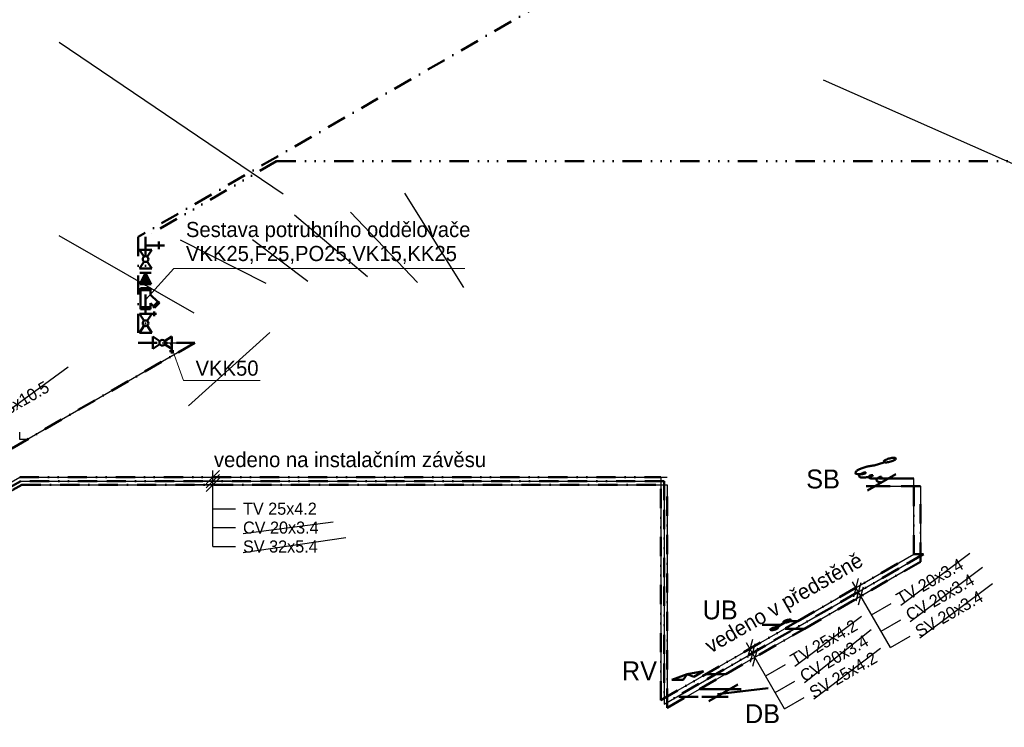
# Model space of a CAD drawing. Header units: millimetres. Extents: x -300186 to 535068, y -28581 to 763298.
# Tile 246 of 256: x -1755 to 4754, y 164615 to 169295. Entities that reach past the tile are written whole.
import ezdxf
from ezdxf.enums import TextEntityAlignment as Align

# ---------------------------------------------------------------- set-up
doc = ezdxf.new("R2010")
doc.units = ezdxf.units.MM
doc.header["$LTSCALE"] = 10
for name, pattern in [('DASHDOT', [25.4, 12.7, -6.35, 0, -6.35]), ('DIVIDE', [31.75, 12.7, -6.35, 0, -6.35, 0, -6.35]), ('DIVIDE3', [50.8, 12.7, -6.35, 12.7, -6.35, 0, -6.35, 0, -6.35]), ('DIVIDE5', [38.1, 12.7, -6.35, 0, -6.35, 0, -6.35, 0, -6.35])]:
    doc.linetypes.add(name, pattern=pattern)
doc.layers.add('netisk', color=30, linetype='Continuous', plot=False)
for name, color, linetype in [('ZTI-DPS-potr_cirkulace-popis', 7, 'Continuous'), ('ZTI-DPS-potr_studena-popis', 7, 'Continuous'), ('ZTI-DSP-armatury-odkaz', 7, 'Continuous'), ('ZTI-DSP-armatury-popis', 7, 'Continuous')]:
    doc.layers.add(name, color=color, linetype=linetype)
for name, color, linetype, lineweight in [('ZTI-DSP-armatury', 7, 'Continuous', 50), ('ZTI-DSP-potr_cirkulace', 21, 'DIVIDE3', 50), ('ZTI-DSP-potr_pozarni', 142, 'DIVIDE5', 50), ('ZTI-DSP-potr_studena', 5, 'DASHDOT', 50), ('ZTI-DSP-potr_tepla', 20, 'DIVIDE', 50), ('ZTI-DSP-zar_predmety_ozn', 7, 'Continuous', 50)]:
    doc.layers.add(name, color=color, linetype=linetype, lineweight=lineweight)
doc.styles.add('laplan', font='txt', dxfattribs={"height": 2})
doc.styles.add('laplan N', font='txt')
doc.styles.add('pivovarska', font='txt')
doc.dimstyles.new('pivovarska_100', dxfattribs={"dimscale": 100, "dimtxt": 2, "dimasz": 1.5, "dimexe": 2, "dimexo": 0, "dimgap": 1, "dimtad": 1, "dimdec": 0, "dimzin": 1, "dimtxsty": 'pivovarska', "dimblk": 'OBLIQUE', "dimcen": 2, "dimclrd": 256, "dimclre": 256, "dimclrt": 256, "dimadec": 0, "dimazin": 0, "dimtfac": 1, "dimtdec": 0, "dimtmove": 1, "dimatfit": 0, "dimfxl": 3, "dimfxlon": 1, "dimlwd": 13, "dimlwe": 13, "dimarcsym": 0})

# ---------------------------------------------------------------- blocks, each defined once
blk = doc.blocks.new('*U1481', base_point=(255600.2, 191413.6))
at = {"color": 0, "linetype": 'Continuous'}
for p, q in [((255656.6, 191514.3), (255650.2, 191511.9)), ((255663.4, 191516.4), (255656.6, 191514.3)), ((255670.4, 191518.3), (255663.4, 191516.4)), ((255677.4, 191519.8), (255670.4, 191518.3)), ((255684.1, 191521), (255677.4, 191519.8)), ((255690.4, 191521.6), (255684.1, 191521)), ((255696.1, 191521.9), (255690.4, 191521.6)), ((255701, 191521.6), (255696.1, 191521.9)), ((255704.9, 191521), (255701, 191521.6)), ((255707.8, 191519.8), (255704.9, 191521)), ((255707.4, 191511.9), (255709.3, 191514.3)), ((255709.5, 191518.3), (255707.8, 191519.8)), ((255709.3, 191514.3), (255710, 191516.4)), ((255710, 191516.4), (255709.5, 191518.3)), ((255476, 191449.4), (255470.7, 191446.9)), ((255481.7, 191451.7), (255476, 191449.4)), ((255487.6, 191454), (255481.7, 191451.7)), ((255493.7, 191456.2), (255487.6, 191454)), ((255500.1, 191458.3), (255493.7, 191456.2)), ((255506.5, 191460.3), (255500.1, 191458.3)), ((255513.1, 191462.1), (255506.5, 191460.3)), ((255519.7, 191463.7), (255513.1, 191462.1)), ((255526.2, 191465.2), (255519.7, 191463.7)), ((255532.7, 191466.5), (255526.2, 191465.2)), ((255539.1, 191467.7), (255532.7, 191466.5)), ((255545.4, 191468.6), (255539.1, 191467.7)), ((255545.4, 191468.6), (255552.1, 191469.5)), ((255545.4, 191468.6), (255545.4, 191468.6)), ((255552.1, 191469.5), (255559.2, 191470.5)), ((255559.2, 191470.5), (255566.3, 191471.8)), ((255566.3, 191471.8), (255573.6, 191473.4)), ((255573.6, 191473.4), (255581, 191475.1)), ((255581, 191475.1), (255588.3, 191477)), ((255588.3, 191477), (255595.6, 191479)), ((255595.6, 191479), (255602.8, 191481.3)), ((255602.8, 191481.3), (255609.9, 191483.6)), ((255609.9, 191483.6), (255616.7, 191486.1)), ((255616.7, 191486.1), (255623.3, 191488.7)), ((255623.3, 191488.7), (255629.5, 191491.4)), ((255629.5, 191491.4), (255632.9, 191492.9)), ((255630.3, 191499.1), (255629.6, 191496.9)), ((255629.6, 191496.9), (255630.1, 191495)), ((255630.1, 191495), (255631.8, 191493.5)), ((255632.2, 191501.5), (255630.3, 191499.1)), ((255631.8, 191493.5), (255634.6, 191492.4)), ((255635.3, 191504), (255632.2, 191501.5)), ((255634.6, 191492.4), (255638.6, 191491.7)), ((255639.4, 191506.7), (255635.3, 191504)), ((255638.6, 191491.7), (255643.4, 191491.5)), ((255644.4, 191509.3), (255639.4, 191506.7)), ((255643.4, 191491.5), (255649.1, 191491.7)), ((255650.2, 191511.9), (255644.4, 191509.3)), ((255649.1, 191491.7), (255655.4, 191492.4)), ((255655.4, 191492.4), (255662.2, 191493.5)), ((255662.2, 191493.5), (255669.1, 191495)), ((255669.1, 191495), (255676.1, 191496.9)), ((255676.1, 191496.9), (255682.9, 191499.1)), ((255682.9, 191499.1), (255689.3, 191501.5)), ((255689.3, 191501.5), (255695.1, 191504)), ((255695.1, 191504), (255700.2, 191506.7)), ((255700.2, 191506.7), (255704.3, 191509.3)), ((255704.3, 191509.3), (255707.4, 191511.9)), ((255442.6, 191425.6), (255442.2, 191423.6)), ((255442.2, 191423.6), (255442.3, 191421.7)), ((255442.3, 191421.7), (255443, 191420)), ((255443.7, 191427.7), (255442.6, 191425.6)), ((255443, 191420), (255444.2, 191418.5)), ((255445.3, 191429.9), (255443.7, 191427.7)), ((255444.2, 191418.5), (255446, 191417.1)), ((255447.4, 191432.2), (255445.3, 191429.9)), ((255446, 191417.1), (255448.4, 191415.9)), ((255450.1, 191434.6), (255447.4, 191432.2)), ((255448.4, 191415.9), (255451.3, 191415)), ((255453.3, 191437), (255450.1, 191434.6)), ((255451.3, 191415), (255454.7, 191414.2)), ((255457, 191439.5), (255453.3, 191437)), ((255454.7, 191414.2), (255458.5, 191413.6)), ((255461.1, 191442), (255457, 191439.5)), ((255458.5, 191413.6), (255462.8, 191413.3)), ((255465.7, 191444.5), (255461.1, 191442)), ((255462.8, 191413.3), (255467.6, 191413.1)), ((255470.7, 191446.9), (255465.7, 191444.5)), ((255467.6, 191413.1), (255472.7, 191413.2)), ((255468, 191402.3), (255467.8, 191400.5)), ((255467.8, 191400.5), (255468.1, 191398.7)), ((255468.8, 191404.4), (255468, 191402.3)), ((255468.1, 191398.7), (255469, 191397.1)), ((255470.2, 191406.5), (255468.8, 191404.4)), ((255469, 191397.1), (255470.4, 191395.7)), ((255472.1, 191408.7), (255470.2, 191406.5)), ((255470.4, 191395.7), (255472.3, 191394.5)), ((255474.5, 191410.9), (255472.1, 191408.7)), ((255472.3, 191394.5), (255474.8, 191393.4)), ((255472.7, 191413.2), (255478.2, 191413.5)), ((255477.4, 191413.3), (255474.5, 191410.9)), ((255474.8, 191393.4), (255477.8, 191392.5)), ((255480.8, 191415.7), (255477.4, 191413.3)), ((255477.8, 191392.5), (255481.2, 191391.9)), ((255478.2, 191413.5), (255483.9, 191414)), ((255484.6, 191418.1), (255480.8, 191415.7)), ((255481.2, 191391.9), (255485.1, 191391.4)), ((255483.9, 191414), (255489.9, 191414.8)), ((255488.9, 191420.5), (255484.6, 191418.1)), ((255485.1, 191391.4), (255489.4, 191391.1)), ((255489.1, 191420.6), (255488.9, 191420.5)), ((255490, 191421), (255489.1, 191420.6)), ((255489.4, 191391.1), (255494.1, 191391.1)), ((255489.9, 191414.8), (255493.7, 191415.3)), ((255490.9, 191421.4), (255490, 191421)), ((255491.9, 191421.9), (255490.9, 191421.4)), ((255493, 191422.3), (255491.9, 191421.9)), ((255494.1, 191422.7), (255493, 191422.3)), ((255493.7, 191415.3), (255494.9, 191415.5)), ((255495.2, 191423.1), (255494.1, 191422.7)), ((255494.1, 191391.1), (255499.2, 191391.2)), ((255494.9, 191415.5), (255496, 191415.7)), ((255496.4, 191423.4), (255495.2, 191423.1)), ((255496, 191415.7), (255497.2, 191415.9)), ((255497.6, 191423.8), (255496.4, 191423.4)), ((255497.2, 191415.9), (255498.4, 191416.2)), ((255498.8, 191424.1), (255497.6, 191423.8)), ((255498.4, 191416.2), (255499.5, 191416.5)), ((255499.9, 191424.3), (255498.8, 191424.1)), ((255499.2, 191391.2), (255504.6, 191391.6)), ((255499.5, 191416.5), (255500.7, 191416.8)), ((255501.1, 191424.6), (255499.9, 191424.3)), ((255500.7, 191416.8), (255501.9, 191417.2)), ((255502.3, 191424.8), (255501.1, 191424.6)), ((255501.9, 191417.2), (255503, 191417.6)), ((255503.4, 191424.9), (255502.3, 191424.8)), ((255503, 191417.6), (255504.1, 191418)), ((255504.5, 191425.1), (255503.4, 191424.9)), ((255504.1, 191418), (255505.2, 191418.4)), ((255505.5, 191425.2), (255504.5, 191425.1)), ((255504.6, 191391.6), (255510.3, 191392.2)), ((255505.2, 191418.4), (255506.2, 191418.8)), ((255506.5, 191425.2), (255505.5, 191425.2)), ((255506.2, 191418.8), (255507.1, 191419.2)), ((255507.5, 191425.3), (255506.5, 191425.2)), ((255507.1, 191419.2), (255508, 191419.7)), ((255508.3, 191425.2), (255507.5, 191425.3)), ((255508, 191419.7), (255508.8, 191420.1)), ((255509.1, 191425.2), (255508.3, 191425.2)), ((255508.8, 191420.1), (255509.6, 191420.6)), ((255509.8, 191425.1), (255509.1, 191425.2)), ((255509.6, 191420.6), (255510.2, 191421)), ((255510.4, 191424.9), (255509.8, 191425.1)), ((255510.2, 191421), (255510.8, 191421.5)), ((255510.3, 191392.2), (255516.2, 191392.9)), ((255511, 191424.8), (255510.4, 191424.9)), ((255510.8, 191421.5), (255511.3, 191421.9)), ((255511.4, 191424.6), (255511, 191424.8)), ((255511.3, 191421.9), (255511.6, 191422.3)), ((255511.7, 191424.3), (255511.4, 191424.6)), ((255511.6, 191422.3), (255511.9, 191422.7)), ((255512, 191424.1), (255511.7, 191424.3)), ((255511.9, 191422.7), (255512.1, 191423.1)), ((255512.1, 191423.8), (255512, 191424.1)), ((255512.2, 191423.4), (255512.1, 191423.8)), ((255512.1, 191423.1), (255512.2, 191423.4)), ((255516.2, 191392.9), (255522.2, 191393.9)), ((255522.2, 191393.9), (255528.5, 191395)), ((255522.9, 191305.4), (255709.9, 191413.3)), ((255528.5, 191395), (255534.8, 191396.4)), ((255531.9, 191397.7), (255531.7, 191395.4)), ((255531.7, 191395.4), (255532.1, 191393.4)), ((255532.8, 191400.1), (255531.9, 191397.7)), ((255532.1, 191393.4), (255533.2, 191391.5)), ((255533.1, 191400.5), (255532.8, 191400.2)), ((255532.8, 191400.2), (255532.8, 191400.1)), ((255533.4, 191400.9), (255533.1, 191400.5)), ((255533.2, 191391.5), (255534.9, 191389.8)), ((255533.9, 191401.3), (255533.4, 191400.9)), ((255534.4, 191401.7), (255533.9, 191401.3)), ((255535, 191402.1), (255534.4, 191401.7)), ((255534.8, 191396.4), (255541.1, 191397.9)), ((255534.9, 191389.8), (255537.3, 191388.3)), ((255535.7, 191402.6), (255535, 191402.1)), ((255536.4, 191403), (255535.7, 191402.6)), ((255537.3, 191403.4), (255536.4, 191403)), ((255538.1, 191403.8), (255537.3, 191403.4)), ((255537.3, 191388.3), (255540.3, 191387)), ((255539.1, 191404.2), (255538.1, 191403.8)), ((255540.1, 191404.6), (255539.1, 191404.2)), ((255541.1, 191404.9), (255540.1, 191404.6)), ((255540.3, 191387), (255544, 191386)), ((255542.1, 191405.3), (255541.1, 191404.9)), ((255541.1, 191397.9), (255546.2, 191399.2)), ((255543.2, 191405.6), (255542.1, 191405.3)), ((255544.3, 191405.9), (255543.2, 191405.6)), ((255544, 191386), (255548.2, 191385.2)), ((255545.4, 191406.2), (255544.3, 191405.9)), ((255546.5, 191406.5), (255545.4, 191406.2)), ((255546.2, 191399.2), (255547.3, 191399.5)), ((255547.6, 191406.7), (255546.5, 191406.5)), ((255547.3, 191399.5), (255548.4, 191399.9)), ((255548.7, 191406.9), (255547.6, 191406.7)), ((255548.2, 191385.2), (255552.9, 191384.6)), ((255548.4, 191399.9), (255549.5, 191400.2)), ((255549.7, 191407.1), (255548.7, 191406.9)), ((255549.5, 191400.2), (255550.5, 191400.6)), ((255550.7, 191407.2), (255549.7, 191407.1)), ((255550.5, 191400.6), (255551.5, 191401)), ((255551.7, 191407.3), (255550.7, 191407.2)), ((255551.5, 191401), (255552.4, 191401.4)), ((255552.6, 191407.3), (255551.7, 191407.3)), ((255552.4, 191401.4), (255553.3, 191401.8)), ((255553.5, 191407.4), (255552.6, 191407.3)), ((255552.9, 191384.6), (255558.1, 191384.3)), ((255553.3, 191401.8), (255554.1, 191402.2)), ((255554.3, 191407.3), (255553.5, 191407.4)), ((255554.1, 191402.2), (255554.9, 191402.6)), ((255555.1, 191407.3), (255554.3, 191407.3)), ((255554.9, 191402.6), (255555.6, 191403)), ((255555.7, 191407.2), (255555.1, 191407.3)), ((255555.6, 191403), (255556.2, 191403.4)), ((255556.3, 191407.1), (255555.7, 191407.2)), ((255556.2, 191403.4), (255556.7, 191403.8)), ((255556.8, 191406.9), (255556.3, 191407.1)), ((255556.7, 191403.8), (255557.1, 191404.2)), ((255557.2, 191406.7), (255556.8, 191406.9)), ((255557.1, 191404.2), (255557.5, 191404.6)), ((255557.5, 191406.5), (255557.2, 191406.7)), ((255557.8, 191406.3), (255557.5, 191406.5)), ((255557.5, 191404.6), (255557.7, 191405)), ((255557.7, 191405), (255557.9, 191405.3)), ((255557.9, 191406), (255557.8, 191406.3)), ((255557.9, 191405.7), (255557.9, 191406)), ((255557.9, 191405.3), (255557.9, 191405.7)), ((255558.1, 191384.3), (255563.9, 191384.3)), ((255563.9, 191384.3), (255570, 191384.5)), ((255570, 191384.5), (255576.5, 191385)), ((255576.5, 191385), (255583.3, 191385.7)), ((255583.3, 191385.7), (255590.4, 191386.6)), ((255588.5, 191384.6), (255586, 191381.3)), ((255591.9, 191388), (255588.5, 191384.6)), ((255590.4, 191386.6), (255597.8, 191387.8)), ((255596, 191391.5), (255591.9, 191388)), ((255596.2, 191391.6), (255596, 191391.5)), ((255596.7, 191392), (255596.2, 191391.6)), ((255597.3, 191392.3), (255596.7, 191392)), ((255597.9, 191392.7), (255597.3, 191392.3)), ((255597.8, 191387.8), (255603.5, 191388.9)), ((255598.6, 191393.1), (255597.9, 191392.7)), ((255599.4, 191393.4), (255598.6, 191393.1)), ((255600.2, 191393.7), (255599.4, 191393.4)), ((255601, 191394.1), (255600.2, 191393.7)), ((255601.9, 191394.4), (255601, 191394.1)), ((255602.8, 191394.7), (255601.9, 191394.4)), ((255758.3, 191384.4), (255601.9, 191384.4)), ((255603.7, 191395), (255602.8, 191394.7)), ((255603.5, 191388.9), (255604.4, 191389.1)), ((255604.6, 191395.2), (255603.7, 191395)), ((255604.4, 191389.1), (255605.4, 191389.3)), ((255605.6, 191395.5), (255604.6, 191395.2)), ((255605.4, 191389.3), (255606.3, 191389.5)), ((255606.5, 191395.7), (255605.6, 191395.5)), ((255606.3, 191389.5), (255607.3, 191389.8)), ((255607.4, 191395.9), (255606.5, 191395.7)), ((255607.3, 191389.8), (255608.2, 191390.1)), ((255608.3, 191396), (255607.4, 191395.9)), ((255608.2, 191390.1), (255609.1, 191390.4)), ((255609.2, 191396.2), (255608.3, 191396)), ((255609.1, 191390.4), (255609.9, 191390.7)), ((255610.1, 191396.3), (255609.2, 191396.2)), ((255609.9, 191390.7), (255610.8, 191391)), ((255610.9, 191396.4), (255610.1, 191396.3)), ((255610.8, 191391), (255611.6, 191391.4)), ((255611.7, 191396.4), (255610.9, 191396.4)), ((255611.6, 191391.4), (255612.3, 191391.7)), ((255612.4, 191396.4), (255611.7, 191396.4)), ((255612.3, 191391.7), (255613, 191392.1)), ((255613.1, 191396.4), (255612.4, 191396.4)), ((255613, 191392.1), (255613.7, 191392.4)), ((255613.8, 191396.4), (255613.1, 191396.4)), ((255613.7, 191392.4), (255614.2, 191392.8)), ((255614.3, 191396.3), (255613.8, 191396.4)), ((255614.2, 191392.8), (255614.7, 191393.1)), ((255614.8, 191396.2), (255614.3, 191396.3)), ((255614.7, 191393.1), (255615.2, 191393.5)), ((255615.3, 191396.1), (255614.8, 191396.2)), ((255615.2, 191393.5), (255615.5, 191393.8)), ((255615.6, 191395.9), (255615.3, 191396.1)), ((255615.5, 191393.8), (255615.8, 191394.1)), ((255615.9, 191395.7), (255615.6, 191395.9)), ((255615.8, 191394.1), (255616, 191394.4)), ((255616.1, 191395.5), (255615.9, 191395.7)), ((255616, 191394.4), (255616.2, 191394.7)), ((255616.2, 191395.3), (255616.1, 191395.5)), ((255616.2, 191395), (255616.2, 191395.3)), ((255616.2, 191394.7), (255616.2, 191395)), ((255671.7, 191334.4), (255514.8, 191334.4)), ((255584.3, 191378.2), (255583.4, 191375.2)), ((255583.4, 191375.2), (255583.4, 191372.5)), ((255583.4, 191372.5), (255584.1, 191369.9)), ((255584.1, 191369.9), (255585.8, 191367.6)), ((255586, 191381.3), (255584.3, 191378.2)), ((255585.8, 191367.6), (255588.2, 191365.6)), ((255588.2, 191365.6), (255591.4, 191363.8)), ((255591.4, 191363.8), (255595.5, 191362.3)), ((255595.5, 191362.3), (255600.2, 191361.1)), ((255600.2, 191361.1), (255605.7, 191360.2)), ((255605.7, 191360.2), (255611.8, 191359.6)), ((255611.8, 191359.6), (255616.4, 191359.4))]:
    blk.add_line(p, q, dxfattribs=at)
blk = doc.blocks.new('*U1482', base_point=(254646.8, 190466.9))
at = {"color": 0, "linetype": 'Continuous'}
for p, q in [((254474.7, 190411.9), (254665.2, 190521.9)), ((254688.2, 190491.9), (254513.2, 190491.9)), ((254530.3, 190458.5), (254866.9, 190498.9)), ((254601.6, 190441.9), (254426.6, 190441.9))]:
    blk.add_line(p, q, dxfattribs=at)
blk = doc.blocks.new('*U1483', base_point=(254923.2, 190916.9))
at = {"color": 0, "linetype": 'Continuous'}
for p, q in [((254975.3, 190931.9), (254949.4, 190916.9)), ((254966.7, 190936.9), (254966.2, 190935.5)), ((254966.2, 190935.5), (254966.5, 190934.3)), ((254966.5, 190934.3), (254967.7, 190933.3)), ((254967.9, 190938.5), (254966.7, 190936.9)), ((254967.7, 190933.3), (254969.5, 190932.5)), ((254970, 190940.2), (254967.9, 190938.5)), ((254969.5, 190932.5), (254972.1, 190932.1)), ((254972.7, 190941.9), (254970, 190940.2)), ((254972.1, 190932.1), (254975.3, 190931.9)), ((254976, 190943.7), (254972.7, 190941.9)), ((254975.3, 190931.9), (254979.1, 190932.1)), ((254979.8, 190945.3), (254976, 190943.7)), ((254979.1, 190932.1), (254983.2, 190932.5)), ((254984, 190946.9), (254979.8, 190945.3)), ((254983.2, 190932.5), (254987.7, 190933.3)), ((254988.5, 190948.4), (254984, 190946.9)), ((254987.7, 190933.3), (254992.2, 190934.3)), ((254993.1, 190949.6), (254988.5, 190948.4)), ((254992.2, 190934.3), (254996.8, 190935.5)), ((254997.7, 190950.6), (254993.1, 190949.6)), ((254996.8, 190935.5), (255001.3, 190936.9)), ((255002.1, 190951.3), (254997.7, 190950.6)), ((255001.3, 190936.9), (255005.5, 190938.5)), ((255006.2, 190951.8), (255002.1, 190951.3)), ((255005.5, 190938.5), (255009.3, 190940.2)), ((255010, 190951.9), (255006.2, 190951.8)), ((255009.3, 190940.2), (255012.7, 190941.9)), ((255013.2, 190951.8), (255010, 190951.9)), ((255012.7, 190941.9), (255015.4, 190943.7)), ((255015.8, 190951.3), (255013.2, 190951.8)), ((255015.4, 190943.7), (255017.4, 190945.3)), ((255017.7, 190950.6), (255015.8, 190951.3)), ((255017.4, 190945.3), (255018.6, 190946.9)), ((255018.8, 190949.6), (255017.7, 190950.6)), ((255018.6, 190946.9), (255019.1, 190948.4)), ((255019.1, 190948.4), (255018.8, 190949.6)), ((254880.1, 190886.9), (254879.6, 190885.5)), ((254879.6, 190885.5), (254879.9, 190884.3)), ((254879.9, 190884.3), (254881.1, 190883.3)), ((254881.3, 190888.5), (254880.1, 190886.9)), ((254881.1, 190883.3), (254882.9, 190882.5)), ((254883.4, 190890.2), (254881.3, 190888.5)), ((254882.9, 190882.5), (254885.5, 190882.1)), ((254886.1, 190891.9), (254883.4, 190890.2)), ((254885.5, 190882.1), (254888.7, 190881.9)), ((254889.4, 190893.7), (254886.1, 190891.9)), ((254888.7, 190881.9), (254892.5, 190882.1)), ((254893.2, 190895.3), (254889.4, 190893.7)), ((254892.5, 190882.1), (254896.6, 190882.5)), ((254897.4, 190896.9), (254893.2, 190895.3)), ((254896.6, 190882.5), (254901.1, 190883.3)), ((254901.9, 190898.4), (254897.4, 190896.9)), ((254901.1, 190883.3), (254905.6, 190884.3)), ((254906.5, 190899.6), (254901.9, 190898.4)), ((254905.6, 190884.3), (254910.2, 190885.5)), ((254911.1, 190900.6), (254906.5, 190899.6)), ((254910.2, 190885.5), (254914.7, 190886.9)), ((254915.5, 190901.3), (254911.1, 190900.6)), ((254914.7, 190886.9), (254918.9, 190888.5)), ((254919.6, 190901.8), (254915.5, 190901.3)), ((254918.9, 190888.5), (254922.7, 190890.2)), ((254923.4, 190901.9), (254919.6, 190901.8)), ((254922.7, 190890.2), (254926.1, 190891.9)), ((254923.4, 190901.9), (254949.4, 190916.9)), ((254926.6, 190901.8), (254923.4, 190901.9)), ((254926.1, 190891.9), (254928.8, 190893.7)), ((254929.2, 190901.3), (254926.6, 190901.8)), ((254928.8, 190893.7), (254930.8, 190895.3)), ((254931.1, 190900.6), (254929.2, 190901.3)), ((254930.8, 190895.3), (254932, 190896.9)), ((254932.2, 190899.6), (254931.1, 190900.6)), ((254932, 190896.9), (254932.5, 190898.4)), ((254932.5, 190898.4), (254932.2, 190899.6))]:
    blk.add_line(p, q, dxfattribs=at)
blk.add_lwpolyline([(254949.4, 190916.9), (254827.3, 190916.9)], dxfattribs=at)
blk = doc.blocks.new('*U1484', base_point=(254334, 190582.6))
at = {"color": 0, "linetype": 'Continuous'}
for p, q in [((254331.4, 190591.9), (254438.9, 190610.7)), ((254374, 190573.2), (254438.9, 190610.7)), ((254229, 190554.4), (254331.4, 190591.9)), ((254304, 190554.4), (254229, 190554.4)), ((254304, 190554.4), (254331.4, 190591.9)), ((254331.4, 190591.9), (254374, 190573.2))]:
    blk.add_line(p, q, dxfattribs=at)
blk = doc.blocks.new('*U1491', base_point=(-140, 56.25))
at = {"color": 0, "lineweight": -2}
for p, q in [((-140, 97.5), (-140, 15)), ((-93.15, 66.58), (-140, 97.5)), ((-61.85, 66.58), (-15, 97.5)), ((-15, 97.5), (-15, 15)), ((-140, 15), (-93.15, 45.92)), ((-15, 15), (-61.85, 45.92)), ((-30, 0), (0, 0)), ((-15, 15), (-15, -15))]:
    blk.add_line(p, q, dxfattribs=at)
blk.add_circle((-77.5, 56.25), 18.75, dxfattribs=at)
blk = doc.blocks.new('*U1492')
at = {"color": 0, "linetype": 'ByBlock', "ltscale": 0.1}
for p, q in [((0, -66.67), (0, 66.67)), ((0, 66.67), (26.67, 66.67)), ((13.33, -66.67), (13.33, 66.67)), ((26.67, -66.67), (26.67, 66.67)), ((26.67, 66.67), (253.33, 66.67)), ((253.33, 66.67), (253.33, -66.67)), ((253.33, 66.67), (280, 66.67)), ((266.67, -66.67), (266.67, 66.67)), ((280, 66.67), (280, -66.67)), ((26.67, -66.67), (0, -66.67)), ((20.66, -118.76), (38.47, -100.94)), ((84.34, -182.44), (20.66, -118.76)), ((79.62, -66.67), (26.67, -66.67)), ((93.25, -173.54), (29.56, -109.85)), ((102.15, -164.63), (38.47, -100.94)), ((41.9, -104.38), (79.62, -66.67)), ((192.75, -66.67), (98.47, -160.95)), ((253.33, -66.67), (192.75, -66.67)), ((280, -66.67), (253.33, -66.67)), ((84.34, -182.44), (102.15, -164.63))]:
    blk.add_line(p, q, dxfattribs=at)
blk = doc.blocks.new('*U1493', base_point=(-75, 37.5))
at = {"linetype": 'ByBlock', "lineweight": -2, "transparency": 33554687}
blk.add_hatch(color=0, dxfattribs=at).paths.add_polyline_path([(0, 37.5), (-75, 75), (-75, 0)])
at = {"color": 0, "linetype": 'ByBlock', "lineweight": -2}
for p, q in [((0, 37.5), (-75, 75)), ((-75, 75), (-75, 0)), ((0, 75), (0, 0)), ((0, 37.5), (-75, 0))]:
    blk.add_line(p, q, dxfattribs=at)
blk = doc.blocks.new('*U1494', base_point=(0, 41.25))
at = {"color": 0, "linetype": 'ByBlock', "lineweight": -2}
for p, q in [((-125, 82.5), (-125, 0)), ((-78.15, 51.58), (-125, 82.5)), ((-46.85, 51.58), (0, 82.5)), ((0, 82.5), (0, 0)), ((-125, 0), (-78.15, 30.92)), ((0, 0), (-46.85, 30.92))]:
    blk.add_line(p, q, dxfattribs=at)
blk.add_circle((-62.5, 41.25), 18.75, dxfattribs=at)
blk = doc.blocks.new('_OBLIQUE')
at = {"color": 0, "linetype": 'ByBlock'}
blk.add_line((-0.5, -0.5), (0.5, 0.5), dxfattribs=at)
blk = doc.blocks.new('*U1495', base_point=(-24, 87.5))
at = {"color": 0, "linetype": 'ByBlock'}
for p, q in [((-25, 87.5), (-25, -37.5)), ((0, 0), (-50, 0))]:
    blk.add_line(p, q, dxfattribs=at)
blk = doc.blocks.new('*U1497', base_point=(-140, 56.25))
at = {"color": 0, "lineweight": -2}
for p, q in [((-140, 97.5), (-140, 15)), ((-93.15, 66.58), (-140, 97.5)), ((-61.85, 66.58), (-15, 97.5)), ((-15, 97.5), (-15, 15)), ((-140, 15), (-93.15, 45.92)), ((-15, 15), (-61.85, 45.92)), ((-30, 0), (0, 0)), ((-15, 15), (-15, -15))]:
    blk.add_line(p, q, dxfattribs=at)
blk.add_circle((-77.5, 56.25), 18.75, dxfattribs=at)

msp = doc.modelspace()

# ---------------------------------------------------------------- linework, layer by layer
at = {"layer": 'netisk', "lineweight": -3}
for points in [[(-14.137, 168141.856), (-1493.828, 169145.036)], [(6142.88, 167753.124), (3559.691, 168894.241)], [(-601.252, 167352.858), (-1494.666, 167866.237)], [(-812.606, 167158.179), (-597.844, 167158.179), (-4923.32, 164660.864)], [(-1730.263, 166518.81), (-1755.263, 166518.81), (-1755.263, 166565.888)], [(-1705.263, 166518.81), (-1730.263, 166518.81)], [(-4619.896, 164614.914), (-1755.263, 166268.81), (2483.038, 166268.81), (2483.038, 164793.81), (3389.594, 165317.21)], [(-1755.263, 166268.81), (2526.436, 166268.81)], [(3389.605, 165317.217), (4155.991, 165759.69), (4155.991, 166259.69), (4085.232, 166259.69)], [(-4526.594, 164639.914), (-1748.564, 166243.81), (2504.737, 166243.81), (2504.737, 164768.81), (4220.991, 165759.69), (4155.991, 165759.69)], [(-4440.308, 164660.864), (-1741.866, 166218.81), (2526.436, 166218.81), (2526.436, 164743.81), (2740.193, 164867.223)], [(-414.479, 166218.81), (-633.671, 166218.81)], [(-359.683, 166243.81), (-584.609, 166243.81)], [(3998.629, 166209.69), (4199.389, 166209.69), (4199.389, 165709.69), (3433.013, 165267.223)], [(3433.013, 165267.223), (2740.193, 164867.223)]]:
    msp.add_lwpolyline(points, dxfattribs=at)
at = {"layer": 'netisk', "color": 1, "lineweight": -3}
for points in [[(1182.064, 167524.621), (790.096, 168146.545)], [(873.716, 167555.979), (432.098, 168021.115)], [(544.466, 167593.655), (62.137, 168002.239)], [(-695.174, 167839.236), (-128.127, 167551.793)], [(148.864, 167562.245), (-216.273, 167838.505)], [(-100.701, 167227.111), (-638.409, 166740.21)]]:
    msp.add_lwpolyline(points, dxfattribs=at)
at = {"layer": 'netisk', "lineweight": -3, "elevation": 159.59}
for points in [[(-2030.132, 166564.095), (-1435.287, 166997.88)], [(-278.676, 165895.819), (316.912, 165973.321)], [(-278.676, 165770.819), (401.814, 165871.169)], [(4069.993, 165423.684), (4525.946, 165766.574)], [(4132.493, 165315.431), (4610.786, 165675.154)], [(4194.993, 165207.177), (4677.216, 165566.676)], [(3370.267, 165019.697), (3811.17, 165350.443)], [(3432.767, 164911.444), (3875.082, 165262.281)], [(3495.267, 164803.19), (3935.134, 165139.148)]]:
    msp.add_lwpolyline(points, dxfattribs=at)
at = {"layer": 'ZTI-DPS-potr_cirkulace-popis'}
for p, q in [((-434.482, 166313.004), (-522.871, 166224.616)), ((-434.482, 166288.004), (-522.871, 166199.616)), ((-434.482, 166263.004), (-522.871, 166174.616)), ((-478.676, 165810.819, 159.59), (-478.676, 166313.004, 159.59)), ((-478.676, 166060.819, 159.59), (-328.676, 166060.819, 159.59)), ((-478.676, 165935.819, 159.59), (-328.676, 165935.819, 159.59)), ((-478.676, 165810.819, 159.59), (-328.676, 165810.819, 159.59)), ((4001.788, 165141.818, 159.59), (3750.695, 165576.723, 159.59)), ((3788.969, 165598.82), (3756.616, 165478.08)), ((3805.219, 165570.675), (3772.866, 165449.934)), ((3821.469, 165542.529), (3789.116, 165421.788)), ((3876.788, 165358.325, 159.59), (4006.692, 165433.325, 159.59)), ((3939.288, 165250.072, 159.59), (4069.192, 165325.072, 159.59)), ((4001.788, 165141.818, 159.59), (4131.692, 165216.818, 159.59)), ((3302.062, 164737.831, 159.59), (3050.969, 165172.736, 159.59)), ((3089.243, 165194.834), (3056.89, 165074.093)), ((3105.493, 165166.688), (3073.14, 165045.947)), ((3121.743, 165138.542), (3089.39, 165017.801)), ((3177.062, 164954.338, 159.59), (3306.966, 165029.338, 159.59)), ((3239.562, 164846.085, 159.59), (3369.466, 164921.085, 159.59)), ((3302.062, 164737.831, 159.59), (3431.966, 164812.831, 159.59))]:
    msp.add_line(p, q, dxfattribs=at)
at = {"layer": 'ZTI-DPS-potr_cirkulace-popis', "color": 40}
for p, q in [((-478.676, 165810.819, 159.59), (-328.676, 165810.819, 159.59)), ((4001.788, 165141.818, 159.59), (4131.692, 165216.818, 159.59)), ((3302.062, 164737.831, 159.59), (3431.966, 164812.831, 159.59))]:
    msp.add_line(p, q, dxfattribs=at)
at = {"layer": 'ZTI-DSP-potr_cirkulace'}
for points in [[(-1748.564, 166243.81), (-4526.594, 164639.914)], [(2504.737, 166243.81), (-1748.564, 166243.81)], [(2504.737, 166243.81), (2504.737, 164768.81)], [(4220.991, 165759.69), (2504.737, 164768.81)], [(4220.991, 165759.69), (4155.991, 165759.69)]]:
    msp.add_lwpolyline(points, dxfattribs=at)
at = {"layer": 'ZTI-DSP-potr_pozarni'}
for points in [[(-56.818, 168358.179), (-922.844, 167858.179)], [(-56.818, 168358.179), (11333.182, 168358.179)], [(-922.844, 167858.179), (-922.844, 167158.179)]]:
    msp.add_lwpolyline(points, dxfattribs=at)
at = {"layer": 'ZTI-DSP-potr_studena'}
for points in [[(9635.968, 173983.179), (-972.844, 167858.179)], [(-972.844, 167858.179), (-972.844, 167158.179)], [(-597.844, 167158.179), (-2760.582, 165909.521)], [(-972.844, 167158.179), (-597.844, 167158.179)], [(-4440.308, 164660.864), (-1741.866, 166218.81)], [(-1741.866, 166218.81), (2526.436, 166218.81)], [(2526.436, 164743.81), (2526.436, 166218.81)], [(4199.389, 166209.69), (3998.629, 166209.69)], [(4199.389, 165709.69), (4199.389, 166209.69)], [(3433.013, 165267.223), (4199.389, 165709.69)], [(3804.709, 165524.115), (3804.709, 165524.115)], [(2913.398, 164967.223), (3433.013, 165267.223)], [(3433.013, 165267.223), (3253.013, 165267.223)], [(3104.983, 165120.128), (3104.983, 165120.128)], [(2913.398, 164967.223), (2733.398, 164967.223)], [(2740.193, 164867.223), (2913.398, 164967.223)], [(2526.436, 164743.81), (2740.193, 164867.223)], [(2740.193, 164867.223), (2840.193, 164867.223)]]:
    msp.add_lwpolyline(points, dxfattribs=at)
at = {"layer": 'ZTI-DSP-potr_tepla'}
for points in [[(-1755.263, 166268.81), (2483.038, 166268.81)], [(2483.038, 164793.81), (2483.038, 166268.81)], [(4155.991, 166259.69), (4085.232, 166259.69)], [(4155.991, 165759.69), (4155.991, 166259.69)], [(3389.594, 165317.21), (4155.991, 165759.69)], [(2483.038, 164793.81), (3389.603, 165317.216)], [(3389.605, 165317.217), (3339.613, 165317.221)], [(2603.59, 164817.223), (2753.59, 164817.223)]]:
    msp.add_lwpolyline(points, dxfattribs=at)

# ---------------------------------------------------------------- block references
at = {"layer": 'ZTI-DSP-armatury'}
for name, p, rotation in [('*U1495', (-922.844, 167802.807), 89.99999999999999), ('*U1494', (-922.844, 167648.838), 269.9999999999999), ('*U1493', (-922.844, 167545.404), 90), ('*U1491', (-922.844, 167224.807), 90)]:
    msp.add_blockref(name, p, dxfattribs=dict(at, rotation=rotation))
at = {"layer": 'ZTI-DSP-armatury', "xscale": 0.5, "yscale": 0.5, "zscale": 0.5, "rotation": 89.99999999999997}
msp.add_blockref('*U1492', (-922.844, 167379.397), dxfattribs=at)
at = {"layer": 'ZTI-DSP-armatury'}
for name, p in [('*U1497', (-875.106, 167158.179)), ('*U1481', (3927.183, 166288.922)), ('*U1483', (3250.157, 165292.223)), ('*U1484', (2660.91, 164957.848)), ('*U1482', (2973.707, 164842.223))]:
    msp.add_blockref(name, p, dxfattribs=at)

# ---------------------------------------------------------------- texts
at = {"layer": 'ZTI-DPS-potr_studena-popis', "style": 'laplan'}
for s, p in [('SV 63x10.5', (-2050.132, 166598.736, 159.59)), ('TV 20x3.4', (4049.993, 165458.325, 159.59)), ('CV 20x3.4', (4112.493, 165350.072, 159.59)), ('SV 20x3.4', (4174.993, 165241.818, 159.59)), ('TV 25x4.2', (3350.267, 165054.338, 159.59)), ('CV 20x3.4', (3412.767, 164946.085, 159.59)), ('SV 25x4.2', (3475.267, 164837.831, 159.59))]:
    msp.add_text(s, height=80, rotation=30, dxfattribs=at).set_placement(p, align=Align.MIDDLE_LEFT)
at = {"layer": 'ZTI-DPS-potr_studena-popis', "color": 0, "style": 'laplan'}
msp.add_text('vedeno na instalačním závěsu', height=100, dxfattribs=at).set_placement((-470.979, 166385.464), align=Align.MIDDLE_LEFT)
at = {"layer": 'ZTI-DPS-potr_studena-popis', "style": 'laplan'}
for s, p in [('TV 25x4.2', (-278.676, 166060.819, 159.59)), ('CV 20x3.4', (-278.676, 165935.819, 159.59)), ('SV 32x5.4', (-278.676, 165810.819, 159.59))]:
    msp.add_text(s, height=80, dxfattribs=at).set_placement(p, align=Align.MIDDLE_LEFT)
at = {"layer": 'ZTI-DPS-potr_studena-popis', "color": 0, "style": 'laplan'}
msp.add_text('vedeno v předstěně', height=100, rotation=30, dxfattribs=at).set_placement((2787.994, 165145.004), align=Align.MIDDLE_LEFT)
at = {"layer": 'ZTI-DSP-armatury-popis', "char_height": 100, "attachment_point": 7, "style": 'laplan N'}
for s, insert, width in [('Sestava potrubního oddělovače', (-656.154, 167827.046), 2051.81666), ('VKK25,F25,PO25,VK15,KK25', (-656.154, 167680.018), 1944.3984), ('VKK50', (-592.592, 166939.086), 1944.3984)]:
    msp.add_mtext(s, dxfattribs=dict(at, insert=insert, width=width))
at = {"layer": 'ZTI-DSP-zar_predmety_ozn', "style": 'laplan N'}
for s, p in [('SB', (3556.103, 166257.341)), ('UB', (2875.499, 165391.436)), ('RV', (2341.965, 164988.417)), ('DB', (3155.45, 164705.269))]:
    msp.add_text(s, height=125, dxfattribs=at).set_placement(p, align=Align.MIDDLE_CENTER)

# ---------------------------------------------------------------- leaders
at = {"layer": 'ZTI-DSP-armatury-odkaz', "annotation_type": 0, "has_hookline": 1, "hookline_direction": 0}
for points, text_width in [([(-922.844, 167441.811), (-736.154, 167650.018), (-686.154, 167650.018)], 1843.857), ([(-763.621, 167160.922), (-672.592, 166909.086), (-622.592, 166909.086)], 426.143)]:
    msp.add_leader(points, dimstyle='pivovarska_100', override={"dimscale": 50, "dimasz": 1, "dimgap": 0.6, "dimldrblk": 'None'}, dxfattribs=dict(at, text_width=text_width))

doc.saveas('drawing.dxf')
